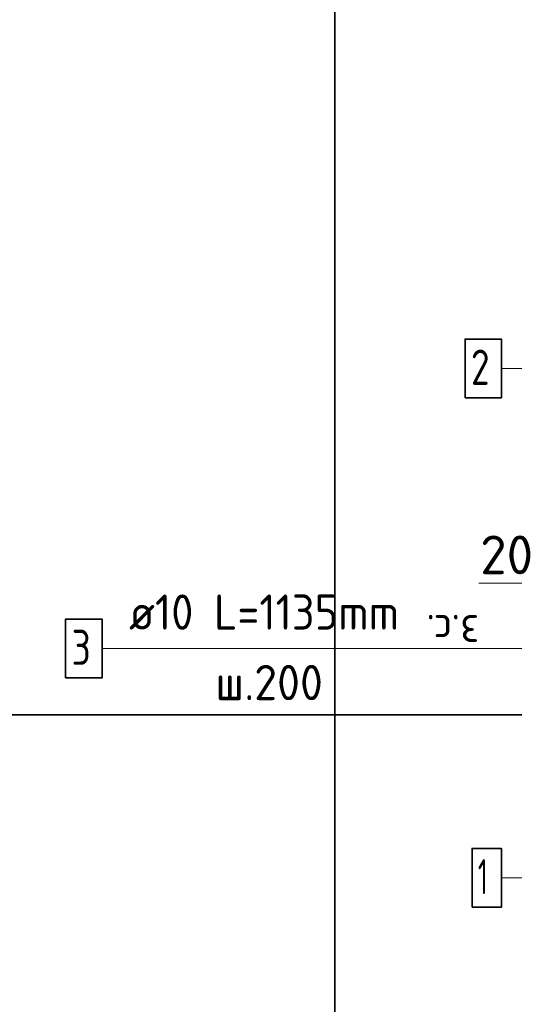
# Model space of a CAD drawing. Header units: metres. Extents: x -38 to 102, y -15 to 21.
# Tile 179 of 229: x 71.707 to 72.129, y 7.13 to 7.968. Entities that reach past the tile are written whole.
import ezdxf

# ---------------------------------------------------------------- set-up
doc = ezdxf.new("R2010")
doc.units = ezdxf.units.M
doc.header["$PDMODE"] = 65
for name, color, linetype, lineweight in [('XR$3$Арм. стержнями верхней зоны', 180, 'Continuous', 35), ('XR$3$Арм. стержнями нижней зоны', 180, 'Continuous', 35), ('XR$3$Арм.стержн. Арматура края', 96, 'Continuous', 35), ('XR$3$Размерная линия_ общее', 7, 'Continuous', 13), ('XR$4$Арм. стержнями верхней зоны', 180, 'Continuous', 35), ('XR$4$Арм. стержнями нижней зоны', 180, 'Continuous', 35), ('XR$4$Арм.стержн. Арматура края', 96, 'Continuous', 35), ('XR$4$Размерная линия_ общее', 7, 'Continuous', 13), ('XR$5$Текст_ примечание', 7, 'Continuous', 13), ('XR$6$Арм. стержнями верхней зоны', 180, 'Continuous', 35), ('XR$6$Арм. стержнями нижней зоны', 180, 'Continuous', 35), ('XR$6$Арм.стержн. Арматура края', 96, 'Continuous', 35), ('XR$6$Размерная линия_ общее', 7, 'Continuous', 13)]:
    doc.layers.add(name, color=color, linetype=linetype, lineweight=lineweight)
doc.styles.add('ISOCPEUR', font='txt')
doc.dimstyles.new('DIMSTYLE_11', dxfattribs={"dimtxt": 0.033, "dimasz": 0.0375, "dimexe": 0, "dimexo": 0, "dimgap": 0.0165, "dimtad": 2, "dimdec": 0, "dimlfac": 1000, "dimrnd": 1, "dimzin": 12, "dimdsep": 46, "dimtxsty": 'ISOCPEUR', "dimblk1": 'ALL_ML_STRICH', "dimblk2": 'ALL_ML_STRICH', "dimsah": 1, "dimcen": 0, "dimclrd": 7, "dimclre": 256, "dimclrt": 7, "dimadec": 0, "dimazin": 0, "dimtfac": 1, "dimtdec": 0, "dimtix": 1, "dimtmove": 2, "dimatfit": 3, "dimfxl": 0, "dimtvp": 1.2, "dimtzin": 0, "dimlwd": 0, "dimlwe": -3, "dimarcsym": 0})

# ---------------------------------------------------------------- blocks, each defined once
blk = doc.blocks.new('ALL_ML_STRICH')
at = {"color": 0, "linetype": 'ByBlock', "lineweight": -2}
for p, q in [((0, -0.5), (0, 0.5)), ((-0.3, -0.3), (0.3, 0.3)), ((-1, 0), (0.5, 0))]:
    blk.add_line(p, q, dxfattribs=at)
blk = doc.blocks.new('*D139')
at = {"layer": 'DEFPOINTS', "color": 7, "linetype": 'Continuous', "lineweight": 13, "transparency": 33554687}
for p in [(72.1875, 7.48857), (72.1875, 7.45358), (72.1675, 7.44858)]:
    blk.add_point(p, dxfattribs=at)
at = {"layer": 'XR$3$Размерная линия_ общее', "color": 253, "linetype": 'Continuous', "lineweight": -2, "true_color": 0xa0a0a0, "transparency": 33554687}
for p, q in [((72.1675, 7.46858), (72.1675, 7.48857)), ((72.1875, 7.47358), (72.1875, 7.48857))]:
    blk.add_line(p, q, dxfattribs=at)
at = {"layer": 'XR$3$Размерная линия_ общее', "color": 7, "linetype": 'Continuous', "lineweight": -2, "transparency": 33554687}
blk.add_line((72.1875, 7.48857), (72.1675, 7.48857), dxfattribs=at)
at = {"layer": 'XR$3$Размерная линия_ общее', "color": 7, "linetype": 'Continuous', "lineweight": 13, "transparency": 33554687, "xscale": 0.0375, "yscale": 0.0375, "zscale": 0.0375}
for p, rotation in [((72.1675, 7.48857), 180), ((72.1875, 7.48857), 360)]:
    blk.add_blockref('ALL_ML_STRICH', p, dxfattribs=dict(at, rotation=rotation))
at = {"layer": 'XR$3$Размерная линия_ общее', "color": 7, "linetype": 'Continuous', "lineweight": 13, "transparency": 33554687, "insert": (72.12208, 7.51257), "char_height": 0.033, "width": 0.066, "attachment_point": 5, "style": 'ISOCPEUR'}
blk.add_mtext('\\A1;{20}', dxfattribs=at)
at = {"layer": 'XR$3$Размерная линия_ общее', "color": 7, "linetype": 'Continuous', "lineweight": 13, "transparency": 33554687, "insert": (72.09879, 7.43451), "char_height": 0.027, "width": 0.00135, "attachment_point": 1, "rotation": 180, "line_spacing_factor": 0.60241, "style": 'ISOCPEUR'}
blk.add_mtext('з.с.', dxfattribs=at)
blk = doc.blocks.new('*D438')
at = {"layer": 'DEFPOINTS', "color": 7, "linetype": 'Continuous', "lineweight": 13, "transparency": 33554687}
for p in [(72.1875, 7.48857), (72.1875, 7.45358), (72.1675, 7.44858)]:
    blk.add_point(p, dxfattribs=at)
at = {"layer": 'XR$4$Размерная линия_ общее', "color": 253, "linetype": 'Continuous', "lineweight": -2, "true_color": 0xa0a0a0, "transparency": 33554687}
for p, q in [((72.1675, 7.46858), (72.1675, 7.48857)), ((72.1875, 7.47358), (72.1875, 7.48857))]:
    blk.add_line(p, q, dxfattribs=at)
at = {"layer": 'XR$4$Размерная линия_ общее', "color": 7, "linetype": 'Continuous', "lineweight": -2, "transparency": 33554687}
blk.add_line((72.1875, 7.48857), (72.1675, 7.48857), dxfattribs=at)
at = {"layer": 'XR$4$Размерная линия_ общее', "color": 7, "linetype": 'Continuous', "lineweight": 13, "transparency": 33554687, "xscale": 0.0375, "yscale": 0.0375, "zscale": 0.0375}
for p, rotation in [((72.1675, 7.48857), 180), ((72.1875, 7.48857), 360)]:
    blk.add_blockref('ALL_ML_STRICH', p, dxfattribs=dict(at, rotation=rotation))
at = {"layer": 'XR$4$Размерная линия_ общее', "color": 7, "linetype": 'Continuous', "lineweight": 13, "transparency": 33554687, "insert": (72.12208, 7.51257), "char_height": 0.033, "width": 0.066, "attachment_point": 5, "style": 'ISOCPEUR'}
blk.add_mtext('\\A1;{20}', dxfattribs=at)
at = {"layer": 'XR$4$Размерная линия_ общее', "color": 7, "linetype": 'Continuous', "lineweight": 13, "transparency": 33554687, "insert": (72.09879, 7.43451), "char_height": 0.027, "width": 0.00135, "attachment_point": 1, "rotation": 180, "line_spacing_factor": 0.60241, "style": 'ISOCPEUR'}
blk.add_mtext('з.с.', dxfattribs=at)
blk = doc.blocks.new('*D686')
at = {"layer": 'DEFPOINTS', "color": 7, "linetype": 'Continuous', "lineweight": 13, "transparency": 33554687}
for p in [(72.1875, 7.48857), (72.1875, 7.45358), (72.1675, 7.44858)]:
    blk.add_point(p, dxfattribs=at)
at = {"layer": 'XR$6$Размерная линия_ общее', "color": 253, "linetype": 'Continuous', "lineweight": -2, "true_color": 0xa0a0a0, "transparency": 33554687}
for p, q in [((72.1675, 7.46858), (72.1675, 7.48857)), ((72.1875, 7.47358), (72.1875, 7.48857))]:
    blk.add_line(p, q, dxfattribs=at)
at = {"layer": 'XR$6$Размерная линия_ общее', "color": 7, "linetype": 'Continuous', "lineweight": -2, "transparency": 33554687}
blk.add_line((72.1875, 7.48857), (72.1675, 7.48857), dxfattribs=at)
at = {"layer": 'XR$6$Размерная линия_ общее', "color": 7, "linetype": 'Continuous', "lineweight": 13, "transparency": 33554687, "xscale": 0.0375, "yscale": 0.0375, "zscale": 0.0375}
for p, rotation in [((72.1675, 7.48857), 180), ((72.1875, 7.48857), 360)]:
    blk.add_blockref('ALL_ML_STRICH', p, dxfattribs=dict(at, rotation=rotation))
at = {"layer": 'XR$6$Размерная линия_ общее', "color": 7, "linetype": 'Continuous', "lineweight": 13, "transparency": 33554687, "insert": (72.12208, 7.51257), "char_height": 0.033, "width": 0.066, "attachment_point": 5, "style": 'ISOCPEUR'}
blk.add_mtext('\\A1;{20}', dxfattribs=at)
at = {"layer": 'XR$6$Размерная линия_ общее', "color": 7, "linetype": 'Continuous', "lineweight": 13, "transparency": 33554687, "insert": (72.09879, 7.43451), "char_height": 0.027, "width": 0.00135, "attachment_point": 1, "rotation": 180, "line_spacing_factor": 0.60241, "style": 'ISOCPEUR'}
blk.add_mtext('з.с.', dxfattribs=at)

msp = doc.modelspace()

# ---------------------------------------------------------------- linework, layer by layer
at = {"color": 7, "linetype": 'Continuous', "lineweight": 13, "transparency": 33554687}
msp.add_line((72.1675, 7.48857), (72.0985, 7.48857), dxfattribs=at)
msp.add_line((72.1675, 7.48857), (72.0985, 7.48857), dxfattribs=at)
msp.add_line((72.1675, 7.48857), (72.0985, 7.48857), dxfattribs=at)
at = {"layer": 'XR$3$Арм. стержнями верхней зоны', "color": 7, "linetype": 'Continuous', "lineweight": 13, "transparency": 33554687}
msp.add_line((72.1176, 7.6713), (72.3436, 7.6713), dxfattribs=at)
at = {"layer": 'XR$3$Арм. стержнями верхней зоны', "color": 7, "linetype": 'Continuous', "lineweight": 35, "transparency": 33554687}
msp.add_lwpolyline([(72.0866, 7.6463), (72.1176, 7.6463), (72.1176, 7.6963), (72.0866, 7.6963), (72.0866, 7.6463)], dxfattribs=at)
at = {"layer": 'XR$3$Арм. стержнями нижней зоны', "color": 7, "linetype": 'Continuous', "lineweight": 13, "transparency": 33554687}
msp.add_line((72.1176, 7.23758), (72.3436, 7.23758), dxfattribs=at)
at = {"layer": 'XR$3$Арм. стержнями нижней зоны', "color": 7, "linetype": 'Continuous', "lineweight": 35, "transparency": 33554687}
msp.add_lwpolyline([(72.0926, 7.21258), (72.1176, 7.21258), (72.1176, 7.26258), (72.0926, 7.26258), (72.0926, 7.21258)], dxfattribs=at)
at = {"layer": 'XR$3$Арм.стержн. Арматура края', "color": 7, "linetype": 'Continuous', "lineweight": 13, "transparency": 33554687}
for p, q in [((71.77746, 7.43284), (72.08746, 7.43284)), ((72.08746, 7.43284), (72.1925, 7.43284))]:
    msp.add_line(p, q, dxfattribs=at)
at = {"layer": 'XR$3$Арм.стержн. Арматура края', "color": 7, "linetype": 'Continuous', "lineweight": 35, "transparency": 33554687}
msp.add_lwpolyline([(71.74646, 7.40784), (71.77746, 7.40784), (71.77746, 7.45784), (71.74646, 7.45784), (71.74646, 7.40784)], dxfattribs=at)
at = {"layer": 'XR$4$Арм. стержнями верхней зоны', "color": 7, "linetype": 'Continuous', "lineweight": 13, "transparency": 33554687}
msp.add_line((72.1176, 7.6713), (72.3436, 7.6713), dxfattribs=at)
at = {"layer": 'XR$4$Арм. стержнями верхней зоны', "color": 7, "linetype": 'Continuous', "lineweight": 35, "transparency": 33554687}
msp.add_lwpolyline([(72.0866, 7.6463), (72.1176, 7.6463), (72.1176, 7.6963), (72.0866, 7.6963), (72.0866, 7.6463)], dxfattribs=at)
at = {"layer": 'XR$4$Арм. стержнями нижней зоны', "color": 7, "linetype": 'Continuous', "lineweight": 13, "transparency": 33554687}
msp.add_line((72.1176, 7.23758), (72.3436, 7.23758), dxfattribs=at)
at = {"layer": 'XR$4$Арм. стержнями нижней зоны', "color": 7, "linetype": 'Continuous', "lineweight": 35, "transparency": 33554687}
msp.add_lwpolyline([(72.0926, 7.21258), (72.1176, 7.21258), (72.1176, 7.26258), (72.0926, 7.26258), (72.0926, 7.21258)], dxfattribs=at)
at = {"layer": 'XR$4$Арм.стержн. Арматура края', "color": 7, "linetype": 'Continuous', "lineweight": 13, "transparency": 33554687}
for p, q in [((71.77746, 7.43284), (72.08746, 7.43284)), ((72.08746, 7.43284), (72.1925, 7.43284))]:
    msp.add_line(p, q, dxfattribs=at)
at = {"layer": 'XR$4$Арм.стержн. Арматура края', "color": 7, "linetype": 'Continuous', "lineweight": 35, "transparency": 33554687}
msp.add_lwpolyline([(71.74646, 7.40784), (71.77746, 7.40784), (71.77746, 7.45784), (71.74646, 7.45784), (71.74646, 7.40784)], dxfattribs=at)
at = {"layer": 'XR$5$Текст_ примечание', "color": 7, "linetype": 'Continuous', "lineweight": 35, "transparency": 33554687}
for p, q in [((71.97573, 8.17641), (71.97573, 7.37641)), ((70.47573, 7.37641), (88.97573, 7.37641)), ((71.97573, 7.37641), (71.97573, 6.57641))]:
    msp.add_line(p, q, dxfattribs=at)
at = {"layer": 'XR$5$Текст_ примечание', "color": 7, "linetype": 'Continuous', "lineweight": 13, "transparency": 33554687}
msp.add_line((88.97573, 7.37641), (70.47573, 7.37641), dxfattribs=at)
at = {"layer": 'XR$6$Арм. стержнями верхней зоны', "color": 7, "linetype": 'Continuous', "lineweight": 13, "transparency": 33554687}
msp.add_line((72.1176, 7.6713), (72.3436, 7.6713), dxfattribs=at)
at = {"layer": 'XR$6$Арм. стержнями верхней зоны', "color": 7, "linetype": 'Continuous', "lineweight": 35, "transparency": 33554687}
msp.add_lwpolyline([(72.0866, 7.6463), (72.1176, 7.6463), (72.1176, 7.6963), (72.0866, 7.6963), (72.0866, 7.6463)], dxfattribs=at)
at = {"layer": 'XR$6$Арм. стержнями нижней зоны', "color": 7, "linetype": 'Continuous', "lineweight": 13, "transparency": 33554687}
msp.add_line((72.1176, 7.23758), (72.3436, 7.23758), dxfattribs=at)
at = {"layer": 'XR$6$Арм. стержнями нижней зоны', "color": 7, "linetype": 'Continuous', "lineweight": 35, "transparency": 33554687}
msp.add_lwpolyline([(72.0926, 7.21258), (72.1176, 7.21258), (72.1176, 7.26258), (72.0926, 7.26258), (72.0926, 7.21258)], dxfattribs=at)
at = {"layer": 'XR$6$Арм.стержн. Арматура края', "color": 7, "linetype": 'Continuous', "lineweight": 13, "transparency": 33554687}
for p, q in [((71.77746, 7.43284), (72.08746, 7.43284)), ((72.08746, 7.43284), (72.1925, 7.43284))]:
    msp.add_line(p, q, dxfattribs=at)
at = {"layer": 'XR$6$Арм.стержн. Арматура края', "color": 7, "linetype": 'Continuous', "lineweight": 35, "transparency": 33554687}
msp.add_lwpolyline([(71.74646, 7.40784), (71.77746, 7.40784), (71.77746, 7.45784), (71.74646, 7.45784), (71.74646, 7.40784)], dxfattribs=at)

# ---------------------------------------------------------------- texts
at = {"layer": 'XR$3$Арм. стержнями верхней зоны', "color": 7, "linetype": 'Continuous', "lineweight": 25, "transparency": 33554687, "insert": (72.0916, 7.6573), "char_height": 0.03, "width": 0.0326407, "attachment_point": 7, "style": 'ISOCPEUR'}
msp.add_mtext('\\W0.78;2', dxfattribs=at)
at = {"layer": 'XR$3$Арм. стержнями нижней зоны', "color": 7, "linetype": 'Continuous', "lineweight": 25, "transparency": 33554687, "insert": (72.0976, 7.22358), "char_height": 0.03, "width": 0.0233333, "attachment_point": 7, "style": 'ISOCPEUR'}
msp.add_mtext('\\W0.56;1', dxfattribs=at)
at = {"layer": 'XR$3$Арм.стержн. Арматура края', "color": 7, "linetype": 'Continuous', "lineweight": 25, "transparency": 33554687, "char_height": 0.03, "attachment_point": 7, "style": 'ISOCPEUR'}
for s, insert, width in [('\\W0.92;ø10 L=1135mm ', (71.80046, 7.44884), 0.2806692), ('\\W0.78;3', (71.75146, 7.41884), 0.0326407), ('\\W0.95;ш.200 ', (71.87396, 7.38884), 0.1311995)]:
    msp.add_mtext(s, dxfattribs=dict(at, insert=insert, width=width))
at = {"layer": 'XR$4$Арм. стержнями верхней зоны', "color": 7, "linetype": 'Continuous', "lineweight": 25, "transparency": 33554687, "insert": (72.0916, 7.6573), "char_height": 0.03, "width": 0.0326407, "attachment_point": 7, "style": 'ISOCPEUR'}
msp.add_mtext('\\W0.78;2', dxfattribs=at)
at = {"layer": 'XR$4$Арм. стержнями нижней зоны', "color": 7, "linetype": 'Continuous', "lineweight": 25, "transparency": 33554687, "insert": (72.0976, 7.22358), "char_height": 0.03, "width": 0.0233333, "attachment_point": 7, "style": 'ISOCPEUR'}
msp.add_mtext('\\W0.56;1', dxfattribs=at)
at = {"layer": 'XR$4$Арм.стержн. Арматура края', "color": 7, "linetype": 'Continuous', "lineweight": 25, "transparency": 33554687, "char_height": 0.03, "attachment_point": 7, "style": 'ISOCPEUR'}
for s, insert, width in [('\\W0.92;ø10 L=1135mm ', (71.80046, 7.44884), 0.2806692), ('\\W0.78;3', (71.75146, 7.41884), 0.0326407), ('\\W0.95;ш.200 ', (71.87396, 7.38884), 0.1311995)]:
    msp.add_mtext(s, dxfattribs=dict(at, insert=insert, width=width))
at = {"layer": 'XR$6$Арм. стержнями верхней зоны', "color": 7, "linetype": 'Continuous', "lineweight": 25, "transparency": 33554687, "insert": (72.0916, 7.6573), "char_height": 0.03, "width": 0.0326407, "attachment_point": 7, "style": 'ISOCPEUR'}
msp.add_mtext('\\W0.78;2', dxfattribs=at)
at = {"layer": 'XR$6$Арм. стержнями нижней зоны', "color": 7, "linetype": 'Continuous', "lineweight": 25, "transparency": 33554687, "insert": (72.0976, 7.22358), "char_height": 0.03, "width": 0.0233333, "attachment_point": 7, "style": 'ISOCPEUR'}
msp.add_mtext('\\W0.56;1', dxfattribs=at)
at = {"layer": 'XR$6$Арм.стержн. Арматура края', "color": 7, "linetype": 'Continuous', "lineweight": 25, "transparency": 33554687, "char_height": 0.03, "attachment_point": 7, "style": 'ISOCPEUR'}
for s, insert, width in [('\\W0.92;ø10 L=1135mm ', (71.80046, 7.44884), 0.2806692), ('\\W0.78;3', (71.75146, 7.41884), 0.0326407), ('\\W0.95;ш.200 ', (71.87396, 7.38884), 0.1311995)]:
    msp.add_mtext(s, dxfattribs=dict(at, insert=insert, width=width))

# ---------------------------------------------------------------- dimensions: what is measured, and where the dimension line sits
at = {"layer": 'XR$3$Размерная линия_ общее', "color": 7, "linetype": 'Continuous', "lineweight": 13, "transparency": 33554687}
dim = msp.add_linear_dim(base=(72.1675, 7.48857), p1=(72.1875, 7.47358), p2=(72.1675, 7.46858), angle=180, text='<>\\Xз.с.', dimstyle='DIMSTYLE_11', override={"dimpost": '<>', "dimclrd": 7, "dimclre": 253, "dimclrt": 7, "dimlwd": 0, "dimlwe": 65533}, dxfattribs=at)
dim.commit()
dim.dimension.update_dxf_attribs({"geometry": '*D139', "text_midpoint": (72.12208, 7.51257), "dimtype": 160})
at = {"layer": 'XR$4$Размерная линия_ общее', "color": 7, "linetype": 'Continuous', "lineweight": 13, "transparency": 33554687}
dim = msp.add_linear_dim(base=(72.1675, 7.48857), p1=(72.1875, 7.47358), p2=(72.1675, 7.46858), angle=180, text='<>\\Xз.с.', dimstyle='DIMSTYLE_11', override={"dimpost": '<>', "dimclrd": 7, "dimclre": 253, "dimclrt": 7, "dimlwd": 0, "dimlwe": 65533}, dxfattribs=at)
dim.commit()
dim.dimension.update_dxf_attribs({"geometry": '*D438', "text_midpoint": (72.12208, 7.51257), "dimtype": 160})
at = {"layer": 'XR$6$Размерная линия_ общее', "color": 7, "linetype": 'Continuous', "lineweight": 13, "transparency": 33554687}
dim = msp.add_linear_dim(base=(72.1675, 7.48857), p1=(72.1875, 7.47358), p2=(72.1675, 7.46858), angle=180, text='<>\\Xз.с.', dimstyle='DIMSTYLE_11', override={"dimpost": '<>', "dimclrd": 7, "dimclre": 253, "dimclrt": 7, "dimlwd": 0, "dimlwe": 65533}, dxfattribs=at)
dim.commit()
dim.dimension.update_dxf_attribs({"geometry": '*D686', "text_midpoint": (72.12208, 7.51257), "dimtype": 160})

doc.saveas('drawing.dxf')
